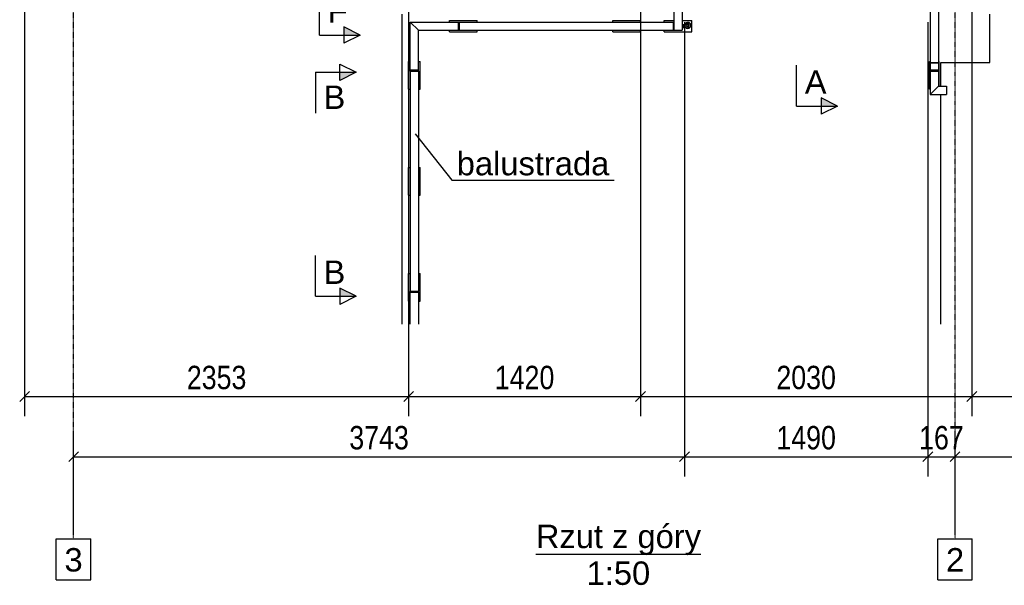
# Model space of a CAD drawing. Header units: millimetres. Extents: x 60 to 119230, y 44 to 9810.
# Tile 6 of 33: x 37621 to 43653, y 222 to 3685. Entities that reach past the tile are written whole.
import ezdxf

# ---------------------------------------------------------------- set-up
doc = ezdxf.new("R2010")
doc.units = ezdxf.units.MM
doc.linetypes.add('DXK_LINE_DOT3', pattern=[5.9187, 2.979, -0.9799, 0.9799, -0.9799])
doc.styles.add('Arial', font='ARIAL.TTF', dxfattribs={"height": 0.2})
doc.styles.add('Arial Narrow', font='ARIALN.TTF', dxfattribs={"height": 0.2})

# ---------------------------------------------------------------- blocks, each defined once
blk = doc.blocks.new('Unknown-11 - 1314')
at = {"color": 5}
blk.add_line((40783.3, 412.5), (41795, 412.5), dxfattribs=at)
at = {"color": 5, "style": 'Arial'}
for s, height, p in [('Rzut z góry', 143.262, (40783.3, 450)), ('1:50', 143.26, (41094.4, 225))]:
    blk.add_text(s, height=height, dxfattribs=at).set_placement(p)
blk = doc.blocks.new('Part-1511 - 1314')
at = {"color": 7}
for p, q in [((40044.1, 5371.7), (41384.1, 5371.7)), ((41464.1, 5371.7), (41614.2, 5371.7)), ((41697.2, 5371.7), (41699.2, 5371.7)), ((43179.2, 5371.7), (43181.2, 5371.7)), ((43264.2, 5371.7), (43414.2, 5371.7)), ((43494.2, 5371.7), (43564.2, 5371.7)), ((43564.2, 3759.4), (43564.2, 5371.7)), ((39964.2, 3769.4), (39964.2, 3770.4)), ((39964.2, 1821.1), (39964.2, 3719.4)), ((43564.2, 3421.7), (43564.2, 3719.4)), ((43264.2, 3277), (43264.2, 3421.7)), ((43264.2, 3421.7), (43564.2, 3421.7)), ((43264.2, 1821.1), (43264.2, 3227))]:
    blk.add_line(p, q, dxfattribs=at)
blk = doc.blocks.new('Part-1947 - 1314')
at = {"color": 7}
for p, q in [((40004.1, 2780.7), (40014.1, 2780.7)), ((40004.1, 2610.7), (40004.1, 2780.7)), ((40064.1, 2780.7), (40074.1, 2780.7)), ((40074.1, 2610.7), (40074.1, 2780.7)), ((40004.1, 2610.7), (40014.1, 2610.7)), ((40064.1, 2610.7), (40074.1, 2610.7))]:
    blk.add_line(p, q, dxfattribs=at)
blk = doc.blocks.new('Part-2011 - 1314')
at = {"color": 7}
for p, q in [((41624.2, 3669.7), (41624.2, 3619.7)), ((41624.2, 3669.7), (41629.2, 3669.7)), ((41624.2, 3619.7), (41629.2, 3619.7))]:
    blk.add_line(p, q, dxfattribs=at)
blk = doc.blocks.new('Part-26577 - 1314')
at = {"color": 7}
for p, q in [((43199.2, 3369.7), (43199.2, 3374.7)), ((43199.2, 3374.7), (43249.2, 3374.7)), ((43199.2, 3369.7), (43249.2, 3369.7)), ((43249.2, 3369.7), (43249.2, 3374.7))]:
    blk.add_line(p, q, dxfattribs=at)
blk = doc.blocks.new('Part-26457 - 1314')
at = {"color": 7}
for p, q in [((43199.2, 4177.5), (43249.2, 4177.5)), ((43199.2, 4177.5), (43199.2, 3420.1)), ((43249.2, 4177.5), (43249.2, 3420.1)), ((43199.2, 3420.1), (43249.2, 3420.1))]:
    blk.add_line(p, q, dxfattribs=at)
blk = doc.blocks.new('Bolt-2013 - 1314')
at = {"color": 7}
for p, q in [((41679.2, 3654.7), (41681.2, 3654.7)), ((41679.2, 3634.7), (41681.2, 3634.7)), ((41681.2, 3634.7), (41681.2, 3654.7)), ((41689.2, 3653.2), (41681.2, 3653.2)), ((41681.2, 3644.7), (41689.2, 3644.7)), ((41681.2, 3636.2), (41689.2, 3636.2)), ((41689.2, 3636.2), (41689.2, 3653.2)), ((41689.2, 3649.7), (41697.2, 3649.7)), ((41689.2, 3639.7), (41697.2, 3639.7)), ((41697.2, 3640.4), (41697.2, 3649.7)), ((41697.2, 3639.7), (41697.2, 3640.4))]:
    blk.add_line(p, q, dxfattribs=at)
blk = doc.blocks.new('Part-1645 - 1314')
at = {"color": 7}
for p, q in [((40004.1, 2131.7), (40014.1, 2131.7)), ((40004.1, 1961.7), (40004.1, 2131.7)), ((40064.1, 2131.7), (40074.1, 2131.7)), ((40074.1, 1961.7), (40074.1, 2131.7)), ((40004.1, 1961.7), (40014.1, 1961.7)), ((40064.1, 1961.7), (40074.1, 1961.7))]:
    blk.add_line(p, q, dxfattribs=at)
blk = doc.blocks.new('Part-29422 - 1314')
at = {"color": 7}
for p, q in [((40014.1, 2016.7), (40014.1, 2021.7)), ((40014.1, 2021.7), (40064.1, 2021.7)), ((40014.1, 2016.7), (40064.1, 2016.7)), ((40064.1, 2016.7), (40064.1, 2021.7))]:
    blk.add_line(p, q, dxfattribs=at)
blk = doc.blocks.new('Bolt-26615 - 1314')
at = {"color": 7}
for p, q in [((41708.7, 3659.2), (41703.2, 3649.7)), ((41703.2, 3649.7), (41708.7, 3640.2)), ((41719.7, 3659.2), (41708.7, 3659.2)), ((41708.7, 3640.2), (41719.7, 3640.2)), ((41725.2, 3649.7), (41719.7, 3659.2)), ((41719.7, 3640.2), (41725.2, 3649.7))]:
    blk.add_line(p, q, dxfattribs=at)
for radius, start, end in [(18.5, 30, 210), (18.5, 210, 30), (6, 30, 210), (6, 210, 30)]:
    blk.add_arc((41714.2, 3649.7), radius, start, end, dxfattribs=at)
blk = doc.blocks.new('Part-1868 - 1314')
at = {"color": 7}
for p, q in [((40314.1, 3669.7), (40314.1, 3619.7)), ((40314.1, 3669.7), (41624.2, 3669.7)), ((40314.1, 3619.7), (41624.2, 3619.7)), ((41624.2, 3669.7), (41624.2, 3619.7))]:
    blk.add_line(p, q, dxfattribs=at)
blk = doc.blocks.new('Part-1864 - 1314')
at = {"color": 7}
for p, q in [((43249.2, 3369.7), (43199.2, 3369.7)), ((43199.2, 3369.7), (43199.2, 3227)), ((43249.2, 3369.7), (43249.2, 3277)), ((43249.2, 3277), (43199.2, 3227))]:
    blk.add_line(p, q, dxfattribs=at)
blk = doc.blocks.new('Part-1890 - 1314')
at = {"color": 7}
for p, q in [((40014.1, 3369.7), (40014.1, 3374.7)), ((40014.1, 3374.7), (40064.1, 3374.7)), ((40014.1, 3369.7), (40064.1, 3369.7)), ((40064.1, 3369.7), (40064.1, 3374.7))]:
    blk.add_line(p, q, dxfattribs=at)
blk = doc.blocks.new('Part-1863 - 1314')
at = {"color": 7}
for p, q in [((43249.2, 3277), (43199.2, 3227)), ((43249.2, 3277), (43299.2, 3277)), ((43299.2, 3277), (43299.2, 3227)), ((43199.2, 3227), (43299.2, 3227))]:
    blk.add_line(p, q, dxfattribs=at)
blk = doc.blocks.new('Part-1867 - 1314')
at = {"color": 7}
for p, q in [((40064.1, 3369.7), (40014.1, 3369.7)), ((40014.1, 3369.7), (40014.1, 2021.7)), ((40064.1, 3369.7), (40064.1, 2021.7)), ((40064.1, 2021.7), (40014.1, 2021.7))]:
    blk.add_line(p, q, dxfattribs=at)
blk = doc.blocks.new('Part-1871 - 1314')
at = {"color": 7}
for p, q in [((40064.1, 3619.7), (40014.1, 3669.7)), ((40014.1, 3669.7), (40309.1, 3669.7)), ((40064.1, 3619.7), (40309.1, 3619.7)), ((40309.1, 3619.7), (40309.1, 3669.7))]:
    blk.add_line(p, q, dxfattribs=at)
blk = doc.blocks.new('Part-1879 - 1314')
at = {"color": 7}
for p, q in [((40014.1, 3374.7), (40014.1, 3669.7)), ((40064.1, 3619.7), (40014.1, 3669.7)), ((40064.1, 3374.7), (40064.1, 3619.7)), ((40064.1, 3374.7), (40014.1, 3374.7))]:
    blk.add_line(p, q, dxfattribs=at)
blk = doc.blocks.new('Part-1889 - 1314')
at = {"color": 7}
for p, q in [((40309.1, 3669.7), (40309.1, 3619.7)), ((40309.1, 3669.7), (40314.1, 3669.7)), ((40309.1, 3619.7), (40314.1, 3619.7)), ((40314.1, 3669.7), (40314.1, 3619.7))]:
    blk.add_line(p, q, dxfattribs=at)
blk = doc.blocks.new('Part-26568 - 1314')
at = {"color": 7}
for p, q in [((43249.2, 3420.1), (43199.2, 3420.1)), ((43199.2, 3420.1), (43199.2, 3374.7)), ((43249.2, 3420.1), (43249.2, 3374.7)), ((43249.2, 3374.7), (43199.2, 3374.7))]:
    blk.add_line(p, q, dxfattribs=at)
blk = doc.blocks.new('Part-1896 - 1314')
at = {"color": 7}
for p, q in [((40254.1, 3669.7), (40254.1, 3679.7)), ((40254.1, 3679.7), (40424.1, 3679.7)), ((40424.1, 3669.7), (40424.1, 3679.7)), ((40254.1, 3609.7), (40254.1, 3619.7)), ((40424.1, 3609.7), (40424.1, 3619.7)), ((40254.1, 3609.7), (40424.1, 3609.7))]:
    blk.add_line(p, q, dxfattribs=at)
blk = doc.blocks.new('Part-1921 - 1314')
at = {"color": 7}
for p, q in [((40004.1, 3429.7), (40014.1, 3429.7)), ((40004.1, 3259.7), (40004.1, 3429.7)), ((40064.1, 3429.7), (40074.1, 3429.7)), ((40074.1, 3259.7), (40074.1, 3429.7)), ((40004.1, 3259.7), (40014.1, 3259.7)), ((40064.1, 3259.7), (40074.1, 3259.7))]:
    blk.add_line(p, q, dxfattribs=at)
blk = doc.blocks.new('Part-1982 - 1314')
at = {"color": 7}
for p, q in [((41254.1, 3669.7), (41254.1, 3679.7)), ((41254.1, 3679.7), (41424.1, 3679.7)), ((41424.1, 3669.7), (41424.1, 3679.7)), ((41254.1, 3609.7), (41254.1, 3619.7)), ((41424.1, 3609.7), (41424.1, 3619.7)), ((41254.1, 3609.7), (41424.1, 3609.7))]:
    blk.add_line(p, q, dxfattribs=at)
blk = doc.blocks.new('Bolt-2012 - 1314')
at = {"color": 7}
for p, q in [((41679.2, 3654.7), (41681.2, 3654.7)), ((41679.2, 3634.7), (41681.2, 3634.7)), ((41681.2, 3634.7), (41681.2, 3654.7)), ((41689.2, 3653.2), (41681.2, 3653.2)), ((41681.2, 3644.7), (41689.2, 3644.7)), ((41681.2, 3636.2), (41689.2, 3636.2)), ((41689.2, 3636.2), (41689.2, 3653.2)), ((41689.2, 3649.7), (41697.2, 3649.7)), ((41689.2, 3639.7), (41697.2, 3639.7)), ((41697.2, 3640.4), (41697.2, 3649.7)), ((41697.2, 3639.7), (41697.2, 3640.4))]:
    blk.add_line(p, q, dxfattribs=at)
blk = doc.blocks.new('GridLine-2021 - 1314')
at = {"color": 6}
for p, q in [((43245.8, 9801.5), (43457.1, 9801.5)), ((43245.8, 9551.5), (43245.8, 9801.5)), ((43457.1, 9551.5), (43457.1, 9801.5)), ((43245.8, 9551.5), (43457.1, 9551.5)), ((43245.8, 506.8), (43457.1, 506.8)), ((43245.8, 256.8), (43245.8, 506.8)), ((43457.1, 256.8), (43457.1, 506.8)), ((43245.8, 256.8), (43457.1, 256.8))]:
    blk.add_line(p, q, dxfattribs=at)
at = {"color": 6, "linetype": 'DXK_LINE_DOT3'}
blk.add_line((43351.5, 506.8), (43351.5, 9551.5), dxfattribs=at)
at = {"color": 7, "style": 'Arial'}
for p in [(43295.8, 9601.5), (43295.8, 306.8)]:
    blk.add_text('2', height=143.3, dxfattribs=at).set_placement(p)
blk = doc.blocks.new('GridLine-26335 - 1314')
at = {"color": 6}
for p, q in [((37845.8, 9810.3), (38057.1, 9810.3)), ((37845.8, 9560.3), (37845.8, 9810.3)), ((38057.1, 9560.3), (38057.1, 9810.3)), ((37845.8, 9560.3), (38057.1, 9560.3)), ((37845.8, 506.8), (38057.1, 506.8)), ((37845.8, 256.8), (37845.8, 506.8)), ((38057.1, 256.8), (38057.1, 506.8)), ((37845.8, 256.8), (38057.1, 256.8))]:
    blk.add_line(p, q, dxfattribs=at)
at = {"color": 6, "linetype": 'DXK_LINE_DOT3'}
blk.add_line((37951.5, 506.8), (37951.5, 9560.3), dxfattribs=at)
at = {"color": 7, "style": 'Arial'}
for p in [(37895.8, 9610.3), (37895.8, 306.8)]:
    blk.add_text('3', height=143.3, dxfattribs=at).set_placement(p)
blk = doc.blocks.new('Part-29405 - 1314')
at = {"color": 7}
for p, q in [((40014.1, 2016.7), (40064.1, 2016.7)), ((40014.1, 1821), (40014.1, 2016.7)), ((40064.1, 2016.7), (40064.1, 1821))]:
    blk.add_line(p, q, dxfattribs=at)
blk = doc.blocks.new('Part-26496 - 1314')
at = {"color": 7}
for p, q in [((41629.2, 4177.5), (41679.2, 4177.5)), ((41629.2, 4177.5), (41629.2, 3619.7)), ((41679.2, 4177.5), (41679.2, 3619.7)), ((41629.2, 3619.7), (41679.2, 3619.7))]:
    blk.add_line(p, q, dxfattribs=at)
blk = doc.blocks.new('Part-26580 - 1314')
at = {"color": 7}
for p, q in [((43194.2, 3429.7), (43199.2, 3429.7)), ((43194.2, 3259.7), (43194.2, 3429.7)), ((43249.2, 3429.7), (43254.2, 3429.7)), ((43254.2, 3277), (43254.2, 3429.7)), ((43199.2, 3259.7), (43194.2, 3259.7))]:
    blk.add_line(p, q, dxfattribs=at)
blk = doc.blocks.new('Part-26612 - 1314')
at = {"color": 7}
blk.add_line((41629.2, 3619.7), (41679.2, 3619.7), dxfattribs=at)
blk = doc.blocks.new('Part-26614 - 1314')
at = {"color": 7}
for p, q in [((41569.2, 3669.7), (41569.2, 3679.7)), ((41569.2, 3679.7), (41629.2, 3679.7)), ((41679.2, 3679.7), (41739.2, 3679.7)), ((41739.2, 3609.7), (41739.2, 3679.7)), ((41569.2, 3609.7), (41569.2, 3619.7)), ((41569.2, 3609.7), (41739.2, 3609.7))]:
    blk.add_line(p, q, dxfattribs=at)
blk = doc.blocks.new('StraightDimension-29915 - 1314')
at = {"color": 174}
for p, q in [((41694.2, 3669.4), (41694.2, 889.4)), ((37951.5, 556.8), (37951.5, 1129.4)), ((37981.5, 1039.4), (37921.5, 979.4)), ((41664.2, 979.4), (41724.2, 1039.4)), ((37951.5, 1009.4), (41694.2, 1009.4))]:
    blk.add_line(p, q, dxfattribs=at)
at = {"color": 30, "style": 'Arial Narrow'}
blk.add_text('3743', height=143.16, dxfattribs=at).set_placement((39640.5, 1054.4))
blk = doc.blocks.new('StraightDimension-28042 - 1314')
at = {"color": 174}
for p, q in [((41424.1, 3730.4), (41424.1, 1257.9)), ((43454.2, 3730.4), (43454.2, 1257.9)), ((41454.1, 1407.9), (41394.1, 1347.9)), ((43424.2, 1347.9), (43484.2, 1407.9)), ((41424.1, 1377.9), (43454.2, 1377.9))]:
    blk.add_line(p, q, dxfattribs=at)
at = {"color": 30, "style": 'Arial Narrow'}
blk.add_text('2030', height=143.16, dxfattribs=at).set_placement((42256.8, 1422.9))
blk = doc.blocks.new('StraightDimension-28041 - 1314')
at = {"color": 174}
for p, q in [((43454.2, 3730.4), (43454.2, 1257.9)), ((44780.2, 3669.4), (44780.2, 1257.9)), ((43484.2, 1407.9), (43424.2, 1347.9)), ((44750.2, 1347.9), (44810.2, 1407.9)), ((43454.2, 1377.9), (44780.2, 1377.9))]:
    blk.add_line(p, q, dxfattribs=at)
at = {"color": 30, "style": 'Arial Narrow'}
blk.add_text('1326', height=143.16, dxfattribs=at).set_placement((43934.8, 1422.9))
blk = doc.blocks.new('StraightDimension-28043 - 1314')
at = {"color": 174}
for p, q in [((40004.1, 3730.4), (40004.1, 1257.9)), ((41424.1, 3730.4), (41424.1, 1257.9)), ((40034.1, 1407.9), (39974.1, 1347.9)), ((41394.1, 1347.9), (41454.1, 1407.9)), ((40004.1, 1377.9), (41424.1, 1377.9))]:
    blk.add_line(p, q, dxfattribs=at)
at = {"color": 30, "style": 'Arial Narrow'}
blk.add_text('1420', height=143.16, dxfattribs=at).set_placement((40531.8, 1422.9))
blk = doc.blocks.new('StraightDimension-28044 - 1314')
at = {"color": 174}
for p, q in [((37651.5, 4903.8), (37651.5, 1257.9)), ((40004.1, 3730.4), (40004.1, 1257.9)), ((37681.5, 1407.9), (37621.5, 1347.9)), ((39974.1, 1347.9), (40034.1, 1407.9)), ((37651.5, 1377.9), (40004.1, 1377.9))]:
    blk.add_line(p, q, dxfattribs=at)
at = {"color": 30, "style": 'Arial Narrow'}
blk.add_text('2353', height=143.16, dxfattribs=at).set_placement((38645.4, 1422.9))
blk = doc.blocks.new('StraightDimension-29912 - 1314')
at = {"color": 174}
for p, q in [((43351.5, 556.8), (43351.5, 1129.4)), ((48751.5, 540), (48751.5, 1129.4)), ((43381.5, 1039.4), (43321.5, 979.4)), ((48721.5, 979.4), (48781.5, 1039.4)), ((43351.5, 1009.4), (48751.5, 1009.4))]:
    blk.add_line(p, q, dxfattribs=at)
at = {"color": 30, "style": 'Arial Narrow'}
blk.add_text('5400', height=143.16, dxfattribs=at).set_placement((45869.1, 1054.4))
blk = doc.blocks.new('StraightDimension-29913 - 1314')
at = {"color": 174}
for p, q in [((43184.2, 3669.4), (43184.2, 889.4)), ((43351.5, 556.8), (43351.5, 1129.4)), ((43214.2, 1039.4), (43154.2, 979.4)), ((43321.5, 979.4), (43381.5, 1039.4)), ((43184.2, 1009.4), (43351.5, 1009.4))]:
    blk.add_line(p, q, dxfattribs=at)
at = {"color": 30, "style": 'Arial Narrow'}
blk.add_text('167', height=143.16, dxfattribs=at).set_placement((43131.1, 1054.4))
blk = doc.blocks.new('StraightDimension-29914 - 1314')
at = {"color": 174}
for p, q in [((41694.2, 3669.4), (41694.2, 889.4)), ((43184.2, 3669.4), (43184.2, 889.4)), ((41724.2, 1039.4), (41664.2, 979.4)), ((43154.2, 979.4), (43214.2, 1039.4)), ((41694.2, 1009.4), (43184.2, 1009.4))]:
    blk.add_line(p, q, dxfattribs=at)
at = {"color": 30, "style": 'Arial Narrow'}
blk.add_text('1490', height=143.16, dxfattribs=at).set_placement((42256.8, 1054.4))
blk = doc.blocks.new('SectionMark-28629 - 1314')
for points in [[(42530.7, 7604.7), (42530.7, 7654.7), (42630.7, 7654.7)], [(42530.7, 3156.2), (42530.7, 3206.2), (42630.7, 3156.2)]]:
    blk.add_hatch(color=5).paths.add_polyline_path(points)
at = {"color": 5}
for p, q in [((42530.7, 7604.7), (42530.7, 7704.7)), ((42530.7, 7704.7), (42630.7, 7654.7)), ((42380.7, 7654.7), (42380.7, 7404.7)), ((42380.7, 7654.7), (42630.7, 7654.7)), ((42630.7, 7654.7), (42530.7, 7604.7)), ((42380.7, 3156.2), (42380.7, 3406.2)), ((42630.7, 3156.2), (42530.7, 3206.2)), ((42530.7, 3206.2), (42530.7, 3106.2)), ((42380.7, 3156.2), (42630.7, 3156.2)), ((42630.7, 3156.2), (42530.7, 3106.2))]:
    blk.add_line(p, q, dxfattribs=at)
at = {"color": 5, "style": 'Arial'}
for p in [(42430.7, 7429.7), (42430.7, 3231.2)]:
    blk.add_text('A', height=143.3, dxfattribs=at).set_placement(p)
blk = doc.blocks.new('SectionMark-29567 - 1314')
for points in [[(39582.7, 3313.3), (39582.7, 3363.3), (39682.7, 3363.3)], [(39582.7, 1992.2), (39582.7, 2042.2), (39682.7, 1992.2)]]:
    blk.add_hatch(color=5).paths.add_polyline_path(points)
at = {"color": 5}
for p, q in [((39582.7, 3313.3), (39582.7, 3413.3)), ((39582.7, 3413.3), (39682.7, 3363.3)), ((39432.7, 3363.3), (39432.7, 3113.3)), ((39432.7, 3363.3), (39682.7, 3363.3)), ((39682.7, 3363.3), (39582.7, 3313.3)), ((39432.7, 1992.2), (39432.7, 2242.2)), ((39432.7, 1992.2), (39682.7, 1992.2)), ((39682.7, 1992.2), (39582.7, 2042.2)), ((39582.7, 2042.2), (39582.7, 1942.2)), ((39682.7, 1992.2), (39582.7, 1942.2))]:
    blk.add_line(p, q, dxfattribs=at)
at = {"color": 5, "style": 'Arial'}
for p in [(39482.7, 3138.3), (39482.7, 2067.2)]:
    blk.add_text('B', height=143.3, dxfattribs=at).set_placement(p)
blk = doc.blocks.new('SectionMark-34203 - 1314')
for points in [[(39607.8, 7426.9), (39607.8, 7476.9), (39707.8, 7476.9)], [(39607.8, 3590.5), (39607.8, 3640.5), (39707.8, 3590.5)]]:
    blk.add_hatch(color=5).paths.add_polyline_path(points)
at = {"color": 5}
for p, q in [((39607.8, 7426.9), (39607.8, 7526.9)), ((39607.8, 7526.9), (39707.8, 7476.9)), ((39457.8, 7476.9), (39457.8, 7226.9)), ((39457.8, 7476.9), (39707.8, 7476.9)), ((39707.8, 7476.9), (39607.8, 7426.9)), ((39457.8, 3590.5), (39457.8, 3840.5)), ((39707.8, 3590.5), (39607.8, 3640.5)), ((39607.8, 3640.5), (39607.8, 3540.5)), ((39457.8, 3590.5), (39707.8, 3590.5)), ((39707.8, 3590.5), (39607.8, 3540.5))]:
    blk.add_line(p, q, dxfattribs=at)
at = {"color": 5, "style": 'Arial'}
for p in [(39507.8, 7251.9), (39507.8, 3665.5)]:
    blk.add_text('F', height=143.3, dxfattribs=at).set_placement(p)
blk = doc.blocks.new('Text-27923 - 1314')
at = {"color": 136}
for p, q in [((40044.1, 2986.1), (40268.7, 2702.2)), ((40268.7, 2702.2), (41263, 2702.2))]:
    blk.add_line(p, q, dxfattribs=at)
at = {"color": 30, "style": 'Arial'}
blk.add_text('balustrada', height=143.26, dxfattribs=at).set_placement((40298.7, 2732.2))

msp = doc.modelspace()

# ---------------------------------------------------------------- block references
for name in ['GridLine-26335 - 1314', 'GridLine-2021 - 1314', 'SectionMark-28629 - 1314', 'SectionMark-34203 - 1314', 'Part-1511 - 1314', 'StraightDimension-28044 - 1314', 'Part-26496 - 1314', 'Part-26457 - 1314', 'StraightDimension-28043 - 1314', 'Part-1896 - 1314', 'Part-1982 - 1314', 'StraightDimension-28042 - 1314', 'Part-26614 - 1314', 'StraightDimension-28041 - 1314', 'StraightDimension-29915 - 1314', 'Part-1871 - 1314', 'Part-1879 - 1314', 'Part-1889 - 1314', 'Part-1868 - 1314', 'Part-2011 - 1314', 'Part-26612 - 1314', 'StraightDimension-29914 - 1314', 'Bolt-2013 - 1314', 'Bolt-2012 - 1314', 'Bolt-26615 - 1314', 'StraightDimension-29913 - 1314', 'SectionMark-29567 - 1314', 'Part-1921 - 1314', 'Part-26580 - 1314', 'Part-26568 - 1314', 'Part-1890 - 1314', 'Part-1867 - 1314', 'Part-26577 - 1314', 'Part-1864 - 1314', 'Part-1863 - 1314', 'Text-27923 - 1314', 'Part-1947 - 1314', 'Part-1645 - 1314', 'Part-29422 - 1314', 'Part-29405 - 1314', 'StraightDimension-29912 - 1314', 'Unknown-11 - 1314']:
    msp.add_blockref(name, (0, 0))

doc.saveas('drawing.dxf')
